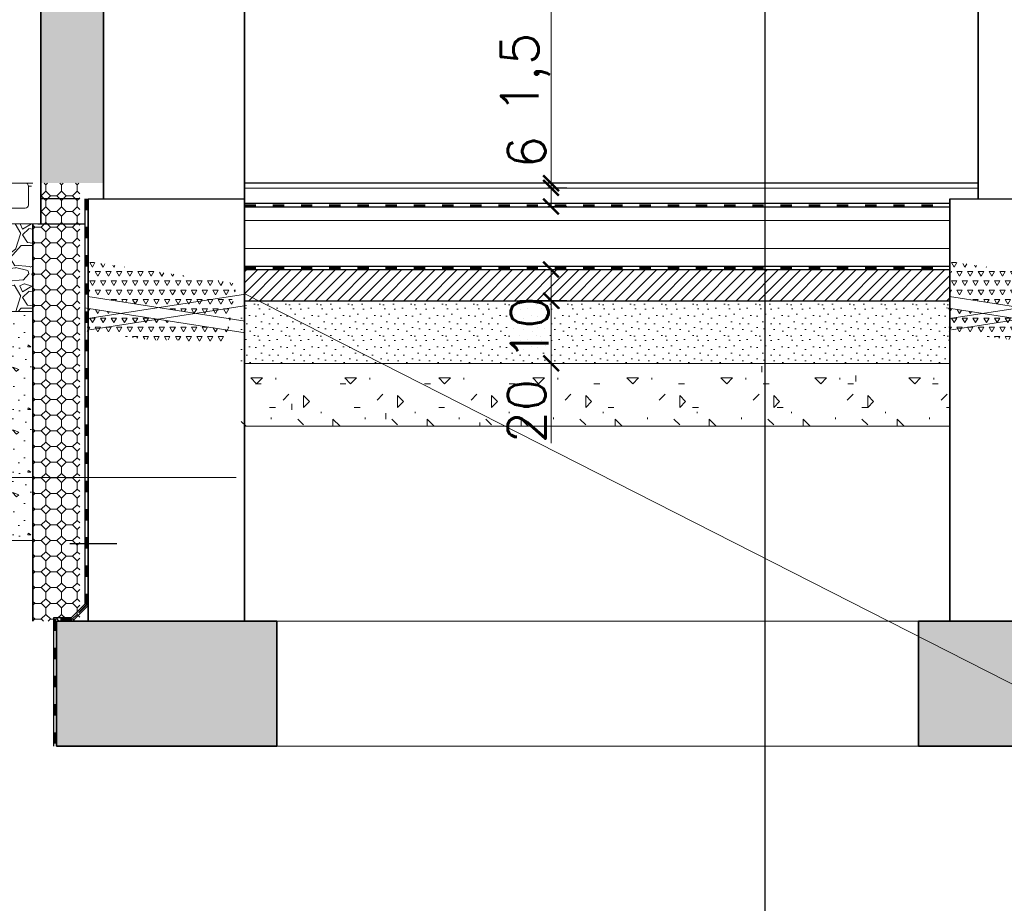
# Model space of a CAD drawing. Header units: millimetres. Extents: x -740 to 33545, y 5178 to 22494.
# Tile 212 of 250: x 12284 to 12598, y 12899 to 13181. Entities that reach past the tile are written whole.
import ezdxf
from ezdxf.lldxf.tags import DXFTag

# ---------------------------------------------------------------- set-up
doc = ezdxf.new("R2010")
doc.units = ezdxf.units.MM
doc.header["$MEASUREMENT"] = 0
doc.linetypes.add('ACAD_ISO03W100', pattern=[30, 12, -18])
doc.layers.get('Defpoints').update_dxf_attribs({"color": 252})
doc.layers.add('a3', color=252, linetype='Continuous', lineweight=30, plot=False)
for name, color, linetype, lineweight in [('A_istniejÄ…ce Ĺ›ciany', 252, 'Continuous', 35), ('A_izolacja', 252, 'Continuous', 9), ('A_l.przekrojowa', 252, 'Continuous', 30), ('A_l.widokowa', 252, 'Continuous', 18), ('A_Ĺ›ciany', 252, 'Continuous', 35), ('IZOLACJA', 252, 'ACAD_ISO03W100', 40), ('l. przekrojowa', 252, 'Continuous', 30), ('l.przerywana', 252, 'ICAD_ISO03W100', 5), ('l.widokowa', 252, 'Continuous', 15), ('l.wypeĹ‚nien', 252, 'Continuous', 5), ('l.wypeĹ‚nieĹ„', 252, 'Continuous', 5), ('linia opisowa', 252, 'Continuous', 9), ('Rd wypeĹ‚nienia', 252, 'Continuous', 18), ('wymiarowanie', 252, 'Continuous', 9)]:
    doc.layers.add(name, color=color, linetype=linetype, lineweight=lineweight)
doc.styles.add('styl2', font='simplex.shx')
doc.linetypes.add('BATTING', pattern='A,0.00254,-2.54,[134,ltypeshp.shx,S=2.54,R=0,X=-2.54,Y=0],-5.08,[134,ltypeshp.shx,S=2.54,R=180,X=2.54,Y=0],-2.54', length=10.16254)
tags = doc.linetypes.add('ICAD_ISO03W100', pattern=[30, 12, -18]).pattern_tags.tags
tags[6:7] = [DXFTag(74, 4), DXFTag(75, 0), DXFTag(340, '0'), DXFTag(46, 1.0), DXFTag(50, 0.0), DXFTag(44, 0.0), DXFTag(45, 0.0)]
tags[4:5] = [DXFTag(74, 4), DXFTag(75, 0), DXFTag(340, '0'), DXFTag(46, 1.0), DXFTag(50, 0.0), DXFTag(44, 0.0), DXFTag(45, 0.0)]
doc.dimstyles.new('Skala 1-50', dxfattribs={"dimtxt": 12, "dimasz": 5, "dimexe": 1, "dimexo": 1, "dimgap": 1.5, "dimtad": 1, "dimdec": 1, "dimrnd": 0.5, "dimtxsty": 'styl2', "dimblk": 'ARCHTICK', "dimcen": 5, "dimadec": 0, "dimazin": 0, "dimtfac": 1, "dimtdec": 1, "dimtmove": 1, "dimatfit": 3, "dimldrblk": 'ARCHTICK', "dimfxl": 0, "dimlwd": -1, "dimlwe": -1, "dimarcsym": 0})
pattern_1 = [(315, (3412.6273, 1.45), (5.00000155, -1e-15), [2.05061, -5.02046]), (0, (3414.0773, -2e-12), (5, 5), [2.1, -2.9]), (45, (3416.1773, -2e-12), (6e-16, 5.00000155), [2.05061, -5.02046]), (135, (3417.6273, 3.55), (-5.00000155, 6e-16), [2.05061, -5.02046]), (225, (3414.0773, 5), (-1e-15, -5.00000155), [2.05061, -5.02046]), (270, (3412.6273, 3.55), (5, -5), [2.1, -2.9])]
pattern_2 = [(0, (3431.627, 12.8), (0, 20), [0, -20]), (0, (3431.827, 5.8), (0, 20), [0, -20]), (0, (3432.427, 16.6), (0, 20), [0, -20]), (338.1986, (3422.0273, 10.4), (60.0000055, -19.9999982), [2.15406, -105.54924]), (216.8699, (3424.0273, 9.6), (59.9999984, 40.0000025), [1, -99]), (130.6013, (3423.2273, 9), (100.00000842, -119.99998036), [1.8439, -182.54698]), (206.5651, (3416.627, 6.6), (-19.999983, -20.000026), [0.44722, -44.27414]), (326.3099, (3416.227, 6.4), (39.9999912, -20.0000267), [0.72112, -71.38992]), (108.4349, (3416.827, 6), (-19.999968, 40.0000087), [0.63246, -62.6131]), (225, (3429.427, 4.6), (-4e-15, -20.000006), [0.84852, -27.43574]), (0, (3428.827, 4), (20, 20), [1.2, -18.8]), (135, (3430.027, 4), (-20.000006, 2e-15), [0.84852, -27.43574]), (251.5651, (3427.027, 17.4), (19.999968, 40.0000087), [0.63246, -62.6131]), (0, (3426.827, 16.8), (20, 20), [1, -19]), (143.1301, (3427.8273, 16.8), (-59.9999984, 40.0000025), [1, -99]), (213.6901, (3416.427, 17.6), (39.9999912, 20.0000267), [0.72112, -71.38992]), (341.5651, (3415.827, 17.2), (-40.0000087, 19.999968), [1.26492, -61.98064]), (126.8699, (3417.0273, 16.8), (40.0000025, -59.9999984), [1, -99]), (0, (3422.227, 16.8), (0, 20), [0, -20]), (0, (3416.827, 11.6), (0, 20), [0, -20]), (0, (3422.427, 4.2), (0, 20), [0, -20]), (0, (3427.827, 10.4), (0, 20), [0, -20]), (0, (3422.027, 13.8), (0, 20), [0, -20]), (0, (3417.627, 14.4), (0, 20), [0, -20]), (0, (3419.427, 13.2), (0, 20), [0, -20]), (0, (3418.627, 8.4), (0, 20), [0, -20]), (0, (3413.827, 9.2), (0, 20), [0, -20]), (0, (3414.027, 13.8), (0, 20), [0, -20]), (0, (3413.427, 18.2), (0, 20), [0, -20]), (0, (3419.627, 19), (0, 20), [0, -20]), (0, (3424.027, 19.8), (0, 20), [0, -20]), (0, (3431.027, 19), (0, 20), [0, -20]), (0, (3426.227, 12.8), (0, 20), [0, -20]), (0, (3424.227, 16.4), (0, 20), [0, -20]), (0, (3425.827, 6.8), (0, 20), [0, -20]), (0, (3419.827, 5.8), (0, 20), [0, -20]), (0, (3425.827, 1.4), (0, 20), [0, -20]), (0, (3419.227, 2.6), (0, 20), [0, -20]), (0, (3412.827, 2), (0, 20), [0, -20]), (0, (3415.227, 1), (0, 20), [0, -20]), (0, (3415.427, 3.8), (0, 20), [0, -20]), (0, (3428.827, 0.6), (0, 20), [0, -20]), (0, (3431.227, 8.8), (0, 20), [0, -20]), (0, (3430.227, 14.8), (0, 20), [0, -20]), (0, (3421.027, 0.4), (0, 20), [0, -20])]

# ---------------------------------------------------------------- blocks, each defined once
blk = doc.blocks.new('_ArchTick')
at = {"color": 0, "linetype": 'ByBlock', "const_width": 0.15}
blk.add_lwpolyline([(-0.5, -0.5), (0.5, 0.5)], dxfattribs=at)
blk = doc.blocks.new('*D1773')
at = {"layer": 'Defpoints', "color": 0}
for p in [(12256.75, 13360.49), (12287.72, 13360.49), (12268.05, 13129.08)]:
    blk.add_point(p, dxfattribs=at)
at = {"layer": 'wymiarowanie', "color": 0}
for p, q in [((12261.75, 13360.49), (12255.75, 13360.49)), ((12256.75, 13129.08), (12256.75, 13360.49)), ((12261.75, 13129.08), (12255.75, 13129.08))]:
    blk.add_line(p, q, dxfattribs=at)
at = {"layer": 'wymiarowanie', "color": 0, "xscale": 5, "yscale": 5, "zscale": 5}
for p, rotation in [((12256.75, 13360.49), 90), ((12256.75, 13129.08), 270)]:
    blk.add_blockref('_ArchTick', p, dxfattribs=dict(at, rotation=rotation))
at = {"layer": 'wymiarowanie', "color": 0, "insert": (12248.41, 13244.79), "char_height": 12, "attachment_point": 5, "rotation": 90, "style": 'styl2'}
blk.add_mtext('231,5', dxfattribs=at)
blk = doc.blocks.new('*D2445')
at = {"layer": 'Defpoints', "color": 0}
for p in [(12466.55, 13129.08), (12453.82, 13127.58), (12466.55, 13127.58)]:
    blk.add_point(p, dxfattribs=at)
at = {"layer": 'wymiarowanie', "color": 0}
for p, q in [((12453.82, 13129.08), (12453.82, 13175.66)), ((12458.82, 13129.08), (12452.82, 13129.08)), ((12453.82, 13129.08), (12453.82, 13127.58)), ((12458.82, 13127.58), (12452.82, 13127.58))]:
    blk.add_line(p, q, dxfattribs=at)
at = {"layer": 'wymiarowanie', "color": 0, "xscale": 5, "yscale": 5, "zscale": 5}
for p, rotation in [((12453.82, 13129.08), 270), ((12453.82, 13127.58), 90)]:
    blk.add_blockref('_ArchTick', p, dxfattribs=dict(at, rotation=rotation))
at = {"layer": 'wymiarowanie', "color": 0, "insert": (12445.63, 13164.16), "char_height": 12, "attachment_point": 5, "rotation": 90, "style": 'styl2'}
blk.add_mtext('1,5', dxfattribs=at)
blk = doc.blocks.new('*D2446')
at = {"layer": 'Defpoints', "color": 0}
for p in [(12466.55, 13127.58), (12453.82, 13121.57), (12468.72, 13121.57)]:
    blk.add_point(p, dxfattribs=at)
at = {"layer": 'wymiarowanie', "color": 0}
for p, q in [((12453.82, 13127.58), (12453.82, 13144.16)), ((12458.82, 13127.58), (12452.82, 13127.58)), ((12453.82, 13127.58), (12453.82, 13121.57)), ((12458.82, 13121.57), (12452.82, 13121.57))]:
    blk.add_line(p, q, dxfattribs=at)
at = {"layer": 'wymiarowanie', "color": 0, "xscale": 5, "yscale": 5, "zscale": 5}
for p, rotation in [((12453.82, 13127.58), 90), ((12453.82, 13121.57), 270)]:
    blk.add_blockref('_ArchTick', p, dxfattribs=dict(at, rotation=rotation))
at = {"layer": 'wymiarowanie', "color": 0, "insert": (12446.02, 13138.96), "char_height": 12, "attachment_point": 5, "rotation": 90, "style": 'styl2'}
blk.add_mtext('6', dxfattribs=at)
blk = doc.blocks.new('*D2447')
at = {"layer": 'Defpoints', "color": 0}
for p in [(12469.97, 13101.53), (12453.82, 13091.57), (12470.46, 13091.57)]:
    blk.add_point(p, dxfattribs=at)
at = {"layer": 'wymiarowanie', "color": 0}
for p, q in [((12458.82, 13101.53), (12452.82, 13101.53)), ((12453.82, 13101.53), (12453.82, 13091.57)), ((12458.82, 13091.57), (12452.82, 13091.57))]:
    blk.add_line(p, q, dxfattribs=at)
at = {"layer": 'wymiarowanie', "color": 0, "xscale": 5, "yscale": 5, "zscale": 5}
for p, rotation in [((12453.82, 13101.53), 90), ((12453.82, 13091.57), 270)]:
    blk.add_blockref('_ArchTick', p, dxfattribs=dict(at, rotation=rotation))
at = {"layer": 'wymiarowanie', "color": 0, "insert": (12446.96, 13082.63), "char_height": 12, "attachment_point": 5, "rotation": 90, "style": 'styl2'}
blk.add_mtext('10', dxfattribs=at)
blk = doc.blocks.new('*D2448')
at = {"layer": 'Defpoints', "color": 0}
for p in [(12434.21, 13091.57), (12434.21, 13071.57), (12453.82, 13071.57)]:
    blk.add_point(p, dxfattribs=at)
at = {"layer": 'wymiarowanie', "color": 0}
for p, q in [((12443.82, 13091.57), (12454.82, 13091.57)), ((12453.82, 13091.57), (12453.82, 13071.57)), ((12443.82, 13071.57), (12454.82, 13071.57)), ((12453.82, 13071.57), (12453.82, 13046.1))]:
    blk.add_line(p, q, dxfattribs=at)
at = {"layer": 'wymiarowanie', "color": 0, "xscale": 5, "yscale": 5, "zscale": 5}
for p, rotation in [((12453.82, 13091.57), 90), ((12453.82, 13071.57), 270)]:
    blk.add_blockref('_ArchTick', p, dxfattribs=dict(at, rotation=rotation))
at = {"layer": 'wymiarowanie', "color": 0, "insert": (12446.02, 13056.33), "char_height": 12, "attachment_point": 5, "rotation": 90, "style": 'styl2'}
blk.add_mtext('20', dxfattribs=at)
blk = doc.blocks.new('*D2449')
at = {"layer": 'Defpoints', "color": 0}
for p in [(12453.82, 13364.08), (12473.05, 13364.08), (12466.55, 13129)]:
    blk.add_point(p, dxfattribs=at)
at = {"layer": 'wymiarowanie', "color": 0}
for p, q in [((12458.82, 13364.08), (12452.82, 13364.08)), ((12453.82, 13129), (12453.82, 13364.08)), ((12458.82, 13129), (12452.82, 13129))]:
    blk.add_line(p, q, dxfattribs=at)
at = {"layer": 'wymiarowanie', "color": 0, "xscale": 5, "yscale": 5, "zscale": 5}
for p, rotation in [((12453.82, 13364.08), 90), ((12453.82, 13129), 270)]:
    blk.add_blockref('_ArchTick', p, dxfattribs=dict(at, rotation=rotation))
at = {"layer": 'wymiarowanie', "color": 0, "insert": (12446.02, 13246.54), "char_height": 12, "attachment_point": 5, "rotation": 90, "style": 'styl2'}
blk.add_mtext('235', dxfattribs=at)

msp = doc.modelspace()

# ---------------------------------------------------------------- hatches: boundary and pattern name
for points in [[(12296.02, 12989.34), (12296.02, 12949.49), (12366.31, 12949.49), (12366.31, 12989.34)], [(12571.02, 12989.34), (12571.02, 12949.49), (12641.31, 12949.49), (12641.31, 12989.34)]]:
    msp.add_hatch(color=256).paths.add_polyline_path(points)
at = {"layer": 'l.wypeĹ‚nien'}
h = msp.add_hatch(dxfattribs=at)
h.set_pattern_fill('OCTAGON', color=256, scale=5, style=0)
h.set_pattern_definition(pattern_1)
h.paths.add_polyline_path([(12288.45, 13088.08), (12288.45, 13035.15), (12303.45, 13035.15), (12303.45, 13116.08), (12291.05, 13116.08), (12288.45, 13116.08)])
h.paths.add_polyline_path([(12288.45, 13015.1), (12288.45, 12989.34), (12303.45, 12989.34), (12303.45, 13035.15), (12288.45, 13035.15)])
h.paths.add_polyline_path([(12303.45, 13116.08), (12303.45, 13129.08), (12291.05, 13129.08), (12291.05, 13116.08)])
h = msp.add_hatch(dxfattribs=at)
h.set_pattern_fill('GRAVL1', color=256, scale=20, style=0)
h.set_pattern_definition([(228.0128, (3427.0273, 20), (-159.99996464, -180.00002683), [2.69072, -266.38176]), (184.9697, (3425.2273, 18), (240.00002103, 19.99982614), [4.61736, -457.1185]), (132.5104, (3420.6273, 17.6), (199.99981437, -220.00017348), [3.25576, -322.32064]), (267.2737, (3412.8273, 12.6), (19.999920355, 400.0000059), [4.20476, -416.27116]), (292.8337, (3412.6273, 8.4), (-100.00019811, 239.999928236), [4.1231, -408.18746]), (357.2737, (3414.2273, 4.6), (-400.0000059, 19.999920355), [4.20476, -416.27116]), (37.6942, (3418.42726, 4.4), (-260.000146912, -199.999808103), [5.56058, -550.49698]), (72.2553, (3422.82726, 7.8), (140.000215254, 439.999924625), [5.24976, -519.72642]), (121.4296, (3424.4273, 12.8), (-160.000164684, 259.99990073), [4.219, -417.68146]), (175.2364, (3422.2273, 16.4), (220.00001893, -19.99983065), [4.81664, -236.01526]), (222.3974, (3417.42726, 16.8), (-240.000147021, -219.99984164), [6.22896, -616.6675]), (138.8141, (3432.6273, 12.4), (-140.00005894, 119.99994627), [2.12602, -210.47688]), (171.4692, (3431.0273, 13.8), (259.999965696, -40.0001582), [4.04474, -400.43022]), (225, (3427.027, 14.4), (-4e-15, -20.000006), [2.82842, -25.45584]), (203.1986, (3425.6273, 16.8), (99.9999946, 40.0000265), [1.52316, -150.7923]), (291.8014, (3424.2273, 16.2), (-19.9999982, 60.0000055), [2.15406, -105.54924]), (30.9638, (3425.0273, 14.2), (59.99996045, 40.0000497), [3.49858, -113.12046]), (161.5651, (3428.027, 16), (40.0000087, -19.999968), [2.52982, -60.71574]), (16.3895, (3412.6273, 16.2), (200.00004397, 59.9998542), [3.544, -350.8569]), (70.3462, (3416.0273, 17.2), (-79.99990495, -220.00004271), [2.97322, -294.34816]), (293.1986, (3428.0273, 20), (-40.0000265, 99.9999946), [3.0463, -149.26916]), (343.6105, (3429.2273, 17.2), (-200.00004397, 59.9998542), [3.544, -350.8569]), (339.444, (3412.6273, 3.8), (-100.0000369, 39.99991993), [3.4176, -167.46248]), (294.7751, (3415.8273, 2.6), (-99.99984378, 220.00006844), [2.86356, -283.49286]), (66.8014, (3428.2273, -2e-12), (40.0000265, 99.9999946), [3.0463, -149.26916]), (17.354, (3429.4273, 2.8), (-260.00004038, -79.999890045), [3.35262, -331.90848]), (69.444, (3418.4273, -2e-12), (-39.99991993, -100.0000369), [1.7088, -169.17128]), (101.3099, (3427.0273, -2e-12), (-19.9999526, 80.000015), [1.0198, -100.96058]), (165.9638, (3426.8273, 1), (60.0000109, -19.9999611), [4.1231, -78.339]), (186.009, (3422.8273, 2), (199.99999502, 19.99998635), [3.821, -378.27846]), (303.6901, (3425.027, 12.4), (-20.0000267, 39.9999912), [2.88444, -69.22658]), (353.1572, (3426.62726, 10), (339.99998731, -40.00015996), [5.03588, -498.55126]), (60.9454, (3431.6273, 9.4), (-80.00000054, -140.0000077), [2.05912, -203.85348]), (90, (3432.627, 11.2), (-20, 20), [1.2, -18.8]), (120.2564, (3422.4273, 2.6), (79.99989774, -140.00004912), [2.77848, -275.0704]), (48.0128, (3421.0273, 5), (159.99996464, 180.00002683), [5.38144, -263.69104]), (0, (3424.627, 9), (20, 20), [5.2, -14.8]), (325.3048, (3429.8273, 9), (-199.99988518, 140.00017219), [3.16228, -313.06548]), (254.0546, (3432.4273, 7.2), (-19.9999978, -80.00000253), [2.91204, -142.69016]), (207.646, (3431.62726, 4.4), (-379.999916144, -200.000154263), [4.7413, -469.38948]), (175.4261, (3427.42726, 2.2), (-260.000011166, 19.999896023), [5.01598, -496.58148])])
h.paths.add_polyline_path([(12288.45, 13088.08), (12147.09, 13088.08), (12147.09, 13116.08), (12288.45, 13116.08)])
h = msp.add_hatch(dxfattribs=at)
h.set_pattern_fill('ANSI31', color=256, scale=20, style=0)
h.set_pattern_definition([(45, (-2378.156, 0), (-1.76776695, 1.76776695), [])])
h.paths.add_polyline_path([(12631.05, 13091.49), (12962.5, 13091.49), (12962.5, 13092.86), (12962.5, 13101.46), (12631.05, 13101.46), (12631.05, 13093.64)])
h.paths.add_polyline_path([(13012.61, 13091.49), (13304.73, 13091.49), (13304.73, 13092.86), (13304.73, 13101.46), (13012.61, 13101.46), (13012.61, 13093.67)])
h.paths.add_polyline_path([(12356.05, 13091.49), (12581.11, 13091.49), (12581.11, 13092.86), (12581.11, 13101.46), (12356.05, 13101.46), (12356.05, 13093.64)])
h = msp.add_hatch(dxfattribs=at)
h.set_pattern_fill('STIPPLE', color=256, scale=10, style=0)
h.set_pattern_definition([(0, (0.4, 0.2), (0, 10), [0, -10]), (0, (3.6, 0.4), (0, 10), [0, -10]), (0, (1.8, 2.6), (0, 10), [0, -10]), (0, (4, 4.2), (0, 10), [0, -10]), (0, (1.4, 4.8), (0, 10), [0, -10]), (0, (2.2, 7.2), (0, 10), [0, -10]), (0, (0.8, 9), (0, 10), [0, -10]), (0, (4, 8.8), (0, 10), [0, -10]), (0, (6.4, 9.2), (0, 10), [0, -10]), (0, (7.6, 6.8), (0, 10), [0, -10]), (0, (9.6, 6.6), (0, 10), [0, -10]), (0, (9.6, 3), (0, 10), [0, -10]), (0, (7.8, 1.8), (0, 10), [0, -10]), (0, (5, 2.4), (0, 10), [0, -10]), (0, (6.8, 4.2), (0, 10), [0, -10]), (0, (5, 6), (0, 10), [0, -10]), (0, (9.2, 0.4), (0, 10), [0, -10])])
h.paths.add_polyline_path([(12581.11, 13071.49), (12354.98, 13071.49), (12354.98, 13091.49), (12581.11, 13091.49)])
h = msp.add_hatch(dxfattribs=at)
h.set_pattern_fill('CONC', color=256, scale=20, style=0)
h.set_pattern_definition(pattern_2)
h.paths.add_polyline_path([(12288.45, 13035.15), (12201.71, 13035.15), (12147.09, 13035.15), (12147.09, 13088.08), (12288.45, 13088.08)])
h = msp.add_hatch(dxfattribs=at)
h.set_pattern_fill('CONCRE', color=256, scale=30, style=0)
h.set_pattern_definition([(0, (3414.22, 0), (30, 30), [3.75, -26.25]), (90, (3414.22, 0), (-30, 30), [3.75, -26.25]), (135, (3417.97, 0), (-30, 2e-15), [5.3033, -37.123107]), (0, (3417.97, 16.875), (30, 30), [3.75, -26.25]), (45, (3419.845, 15), (2e-15, 30), [2.65165, -39.774756]), (135, (3419.845, 15), (-30, 2e-15), [2.65165, -39.774756]), (0, (3429.22, 24.375), (30, 30), [5.3033, -24.6967]), (45, (3429.22, 24.375), (2e-15, 30), [3.75, -38.67641]), (135, (3434.523, 24.375), (-30, 2e-15), [3.75, -38.67641]), (90, (3434.845, 7.5), (-30, 30), [3.75, -26.25]), (45, (3434.845, 7.5), (2e-15, 30), [2.65165, -39.774756]), (135, (3436.72, 9.375), (-30, 2e-15), [2.65165, -39.774756]), (0, (3417.97, 7.5), (30, 30), [1.875, -25.125]), (0, (3440.47, 15), (30, 30), [1.875, -25.125]), (90, (3431.095, 18.75), (-30, 30), [1.875, -25.125]), (135, (3434.845, 1.875), (-30, 2e-15), [2.65165, -39.774756]), (135, (3421.72, 22.5), (-30, 2e-15), [2.65165, -39.774756]), (45, (3428.282, 9.844), (2e-15, 30), [2.65165, -39.774756]), (90, (3424.532, 3.75), (-30, 30), [0.46875, -29.53125]), (90, (3425.938, 16.406), (-30, 30), [0.46875, -29.53125]), (90, (3440, 21.562), (-30, 30), [0.46875, -29.53125]), (90, (3440.47, 5.625), (-30, 30), [0.46875, -29.53125])])
h.paths.add_polyline_path([(12581.11, 13051.49), (12354.98, 13051.49), (12354.98, 13071.49), (12581.11, 13071.49)])
h = msp.add_hatch(dxfattribs=at)
h.set_pattern_fill('CONC', color=256, scale=20, style=0)
h.set_pattern_definition(pattern_2)
h.paths.add_polyline_path([(12201.71, 13035.15), (12288.45, 13035.15), (12288.45, 13015.1), (12208.99, 13015.1), (12208.99, 13027.87), (12201.71, 13027.87)])
at = {"layer": 'l.wypeĹ‚nieĹ„'}
h = msp.add_hatch(dxfattribs=at)
h.set_pattern_fill('OCTAGON', color=256, scale=5, style=0)
h.set_pattern_definition(pattern_1)
h.paths.add_polyline_path([(12291.05, 13129.08), (12303.45, 13129.08), (12311.05, 13129.08), (12311.05, 13292.89), (12291.05, 13292.89)])
h.paths.add_polyline_path([(12311.05, 13292.89), (12291.05, 13292.89), (12291.05, 13360.49), (12311.05, 13360.49)])
at = {"layer": 'Rd wypeĹ‚nienia'}
h = msp.add_hatch(dxfattribs=at)
h.set_pattern_fill('TRIANG', color=256, scale=0.358686, style=0)
h.set_pattern_definition([(60, (10013.2977, 12182.1247), (-1.7082405, 2.95876), [1.708241, -1.708241]), (120, (10013.2977, 12182.1247), (-3.4164816, 4e-07), [1.708241, -1.708241]), (0, (10012.4436, 12183.604), (1.708241, 2.9587597), [1.708241, -1.708241])])
h.paths.add_polyline_path([(12335.75, 13098.33), (12335.84, 13099.64), (12315.44, 13102.68), (12314.34, 13102.66), (12312.9, 13102.64), (12311.47, 13102.65), (12310.03, 13102.7), (12308.6, 13102.65), (12307.16, 13102.59), (12306.54, 13102.51), (12306.18, 13093.41), (12307.16, 13093.49), (12308.6, 13093.49), (12310.03, 13093.45), (12311.47, 13093.36), (12312.9, 13093.34), (12314.34, 13093.34), (12315.77, 13093.32), (12317.21, 13093.22), (12318.64, 13093.22), (12320.08, 13093.34), (12321.51, 13093.44), (12322.94, 13093.37), (12324.38, 13093.34), (12325.81, 13093.34), (12327.25, 13093.34), (12328.68, 13093.34), (12330.12, 13093.38), (12331.55, 13093.48), (12332.99, 13093.38), (12334.42, 13093.34), (12335.14, 13093.34, 0.414214), (12335.86, 13094.06), (12335.83, 13095.47), (12335.82, 13096.9)])
h.paths.add_polyline_path([(12306.6, 13104), (12306.58, 13102.52), (12307.16, 13102.59), (12308.6, 13102.65), (12310.03, 13102.7), (12311.47, 13102.65), (12312.9, 13102.64), (12314.34, 13102.66), (12315.44, 13102.68)])
h.paths.add_polyline_path([(12353.54, 13097), (12338.77, 13099.21), (12338.78, 13098.33), (12338.74, 13096.9), (12338.73, 13095.47, 0.414214), (12340.16, 13094.03), (12341.6, 13094.1), (12343.03, 13094.06), (12344.47, 13094.07), (12345.92, 13094.08), (12347.39, 13094.2), (12348.81, 13094.17), (12350.29, 13094.22), (12351.66, 13094.07), (12353.01, 13094.03)])
h.paths.add_polyline_path([(12352.98, 13093.86), (12353.01, 13094.03), (12351.66, 13094.07), (12350.29, 13094.22), (12348.81, 13094.17), (12347.39, 13094.2), (12345.92, 13094.08), (12344.47, 13094.07), (12343.03, 13094.06), (12341.6, 13094.1), (12340.16, 13094.03, -0.419775), (12338.73, 13095.49), (12338.74, 13096.9), (12338.78, 13098.33), (12338.77, 13099.21), (12335.84, 13099.64), (12335.75, 13098.33), (12335.82, 13096.9), (12335.83, 13095.47), (12335.86, 13094.09, -0.426186), (12335.14, 13093.34), (12334.42, 13093.34), (12332.99, 13093.38), (12331.55, 13093.48), (12330.12, 13093.38), (12328.68, 13093.34), (12327.25, 13093.34), (12325.81, 13093.34), (12324.38, 13093.34), (12322.94, 13093.37), (12321.51, 13093.44), (12320.08, 13093.34), (12318.64, 13093.22), (12317.21, 13093.22), (12315.77, 13093.32), (12314.34, 13093.34), (12312.9, 13093.34), (12311.47, 13093.36), (12310.03, 13093.45), (12308.6, 13093.49), (12307.16, 13093.49), (12306.18, 13093.41), (12306.16, 13092.85), (12351.14, 13085.84), (12350.57, 13082.23), (12322.39, 13086.62), (12322.35, 13085.77), (12322.27, 13084.86), (12322.23, 13082.91), (12322.23, 13081.61, 0.411289), (12322.65, 13081.18), (12323.52, 13081.18), (12326, 13081.12), (12329.05, 13081.18), (12332.04, 13081.18), (12336.41, 13081.12), (12339.92, 13081.07), (12343.89, 13081.07), (12346.94, 13081.12), (12349.47, 13081.18), (12350.68, 13081.12), (12352.49, 13091.15, -0.478437)])
h.paths.add_polyline_path([(12319.95, 13086.14), (12319.93, 13087), (12306.01, 13089.17), (12305.72, 13081.76), (12326.72, 13078.94), (12327.97, 13078.97), (12329.4, 13078.97), (12330.84, 13078.99), (12332.27, 13079.06), (12333.71, 13078.99), (12335.14, 13078.97, -0.397704), (12336.57, 13077.61), (12339.5, 13077.22, -0.332775), (12340.88, 13078.25), (12342.34, 13078.27), (12343.85, 13078.36), (12345.24, 13078.45), (12346.66, 13078.45), (12348.16, 13078.38), (12349.48, 13078.33), (12350.13, 13078.05), (12350.68, 13081.12), (12349.47, 13081.18), (12346.94, 13081.12), (12343.89, 13081.07), (12339.92, 13081.07), (12336.41, 13081.12), (12332.04, 13081.18), (12329.05, 13081.18), (12326, 13081.12), (12323.52, 13081.18), (12322.66, 13081.18, -0.415465), (12322.23, 13081.61), (12322.23, 13082.91), (12322.27, 13084.86), (12322.35, 13085.77), (12322.39, 13086.62), (12319.93, 13087), (12319.95, 13086.14), (12320.05, 13084.7), (12320.08, 13083.27), (12320.08, 13082.55, -0.414214), (12319.36, 13081.84, 0.414214), (12320.08, 13082.55), (12320.08, 13083.27), (12320.05, 13084.7)])
h = msp.add_hatch(dxfattribs=at)
h.set_pattern_fill('TRIANG', color=256, scale=0.358686, style=0)
h.set_pattern_definition([(60, (10288.2977, 12182.1247), (-1.7082405, 2.95876), [1.708241, -1.708241]), (120, (10288.2977, 12182.1247), (-3.4164816, 4e-07), [1.708241, -1.708241]), (0, (10287.4436, 12183.604), (1.708241, 2.9587597), [1.708241, -1.708241])])
h.paths.add_polyline_path([(12610.75, 13098.33), (12610.84, 13099.64), (12590.44, 13102.68), (12589.34, 13102.66), (12587.9, 13102.64), (12586.47, 13102.65), (12585.03, 13102.7), (12583.6, 13102.65), (12582.16, 13102.59), (12581.54, 13102.51), (12581.18, 13093.41), (12582.16, 13093.49), (12583.6, 13093.49), (12585.03, 13093.45), (12586.47, 13093.36), (12587.9, 13093.34), (12589.34, 13093.34), (12590.77, 13093.32), (12592.21, 13093.22), (12593.64, 13093.22), (12595.08, 13093.34), (12596.51, 13093.44), (12597.94, 13093.37), (12599.38, 13093.34), (12600.81, 13093.34), (12602.25, 13093.34), (12603.68, 13093.34), (12605.12, 13093.38), (12606.55, 13093.48), (12607.99, 13093.38), (12609.42, 13093.34), (12610.14, 13093.34, 0.414214), (12610.86, 13094.06), (12610.83, 13095.47), (12610.82, 13096.9)])
h.paths.add_polyline_path([(12581.6, 13104), (12581.58, 13102.52), (12582.16, 13102.59), (12583.6, 13102.65), (12585.03, 13102.7), (12586.47, 13102.65), (12587.9, 13102.64), (12589.34, 13102.66), (12590.44, 13102.68)])
h.paths.add_polyline_path([(12628.54, 13097), (12613.77, 13099.21), (12613.78, 13098.33), (12613.74, 13096.9), (12613.73, 13095.47, 0.414214), (12615.16, 13094.03), (12616.6, 13094.1), (12618.03, 13094.06), (12619.47, 13094.07), (12620.92, 13094.08), (12622.39, 13094.2), (12623.81, 13094.17), (12625.29, 13094.22), (12626.66, 13094.07), (12628.01, 13094.03)])
h.paths.add_polyline_path([(12627.98, 13093.86), (12628.01, 13094.03), (12626.66, 13094.07), (12625.29, 13094.22), (12623.81, 13094.17), (12622.39, 13094.2), (12620.92, 13094.08), (12619.47, 13094.07), (12618.03, 13094.06), (12616.6, 13094.1), (12615.16, 13094.03, -0.419775), (12613.73, 13095.49), (12613.74, 13096.9), (12613.78, 13098.33), (12613.77, 13099.21), (12610.84, 13099.64), (12610.75, 13098.33), (12610.82, 13096.9), (12610.83, 13095.47), (12610.86, 13094.09, -0.426186), (12610.14, 13093.34), (12609.42, 13093.34), (12607.99, 13093.38), (12606.55, 13093.48), (12605.12, 13093.38), (12603.68, 13093.34), (12602.25, 13093.34), (12600.81, 13093.34), (12599.38, 13093.34), (12597.94, 13093.37), (12596.51, 13093.44), (12595.08, 13093.34), (12593.64, 13093.22), (12592.21, 13093.22), (12590.77, 13093.32), (12589.34, 13093.34), (12587.9, 13093.34), (12586.47, 13093.36), (12585.03, 13093.45), (12583.6, 13093.49), (12582.16, 13093.49), (12581.18, 13093.41), (12581.16, 13092.85), (12626.14, 13085.84), (12625.57, 13082.23), (12597.39, 13086.62), (12597.35, 13085.77), (12597.27, 13084.86), (12597.23, 13082.91), (12597.23, 13081.61, 0.411289), (12597.65, 13081.18), (12598.52, 13081.18), (12601, 13081.12), (12604.05, 13081.18), (12607.04, 13081.18), (12611.41, 13081.12), (12614.92, 13081.07), (12618.89, 13081.07), (12621.94, 13081.12), (12624.47, 13081.18), (12625.68, 13081.12), (12627.49, 13091.15, -0.478437)])
h.paths.add_polyline_path([(12594.95, 13086.14), (12594.93, 13087), (12581.01, 13089.17), (12580.72, 13081.76), (12601.72, 13078.94), (12602.97, 13078.97), (12604.4, 13078.97), (12605.84, 13078.99), (12607.27, 13079.06), (12608.71, 13078.99), (12610.14, 13078.97, -0.397704), (12611.57, 13077.61), (12614.5, 13077.22, -0.332775), (12615.88, 13078.25), (12617.34, 13078.27), (12618.85, 13078.36), (12620.24, 13078.45), (12621.66, 13078.45), (12623.16, 13078.38), (12624.48, 13078.33), (12625.13, 13078.05), (12625.68, 13081.12), (12624.47, 13081.18), (12621.94, 13081.12), (12618.89, 13081.07), (12614.92, 13081.07), (12611.41, 13081.12), (12607.04, 13081.18), (12604.05, 13081.18), (12601, 13081.12), (12598.52, 13081.18), (12597.66, 13081.18, -0.415465), (12597.23, 13081.61), (12597.23, 13082.91), (12597.27, 13084.86), (12597.35, 13085.77), (12597.39, 13086.62), (12594.93, 13087), (12594.95, 13086.14), (12595.05, 13084.7), (12595.08, 13083.27), (12595.08, 13082.55, -0.414214), (12594.36, 13081.84, 0.414214), (12595.08, 13082.55), (12595.08, 13083.27), (12595.05, 13084.7)])

# ---------------------------------------------------------------- linework, layer by layer
at = {"lineweight": 20}
for p, q in [((12356.3, 13093.68, 2.2), (12305.98, 13085.84, 2.2)), ((12305.98, 13092.88, 2.2), (12356.22, 13085.05, 2.2)), ((12631.3, 13093.68, 2.2), (12580.98, 13085.84, 2.2)), ((12580.98, 13092.88, 2.2), (12631.22, 13085.05, 2.2)), ((12304.98, 13089.33, 2.2), (12356.22, 13081.35, 2.2)), ((12356.62, 13090.03, 2.2), (12306.55, 13082.23, 2.2)), ((12579.98, 13089.33, 2.2), (12631.22, 13081.35, 2.2)), ((12631.62, 13090.03, 2.2), (12581.55, 13082.23, 2.2))]:
    msp.add_line(p, q, dxfattribs=at)
at = {"linetype": 'Continuous', "lineweight": 15}
for points in [[(12296.02, 12989.34), (12356.05, 12989.34), (12356.05, 12989.34)], [(12571.02, 12989.34), (12631.05, 12989.34), (12631.05, 12989.34)]]:
    msp.add_lwpolyline(points, dxfattribs=at)
at = {"layer": 'a3'}
msp.add_lwpolyline([(14622.07, 12610.78), (14622.07, 14095.78), (12522.07, 14095.78), (12522.07, 12610.78), (14622.07, 12610.78)], dxfattribs=at)
at = {"layer": 'A_istniejÄ…ce Ĺ›ciany'}
for points in [[(12311.05, 13364.08), (12311.05, 13124.08)], [(12356.05, 13129.08), (12356.05, 13364.08)], [(12590.05, 13364.08), (12590.05, 13124.08)]]:
    msp.add_lwpolyline(points, dxfattribs=at)
at = {"layer": 'A_istniejÄ…ce Ĺ›ciany', "linetype": 'Continuous'}
for points in [[(12356.05, 12989.34), (12356.05, 13129.08), (12356.05, 13129.08)], [(12306.11, 12989.34), (12306.11, 13124.08)], [(12581.11, 12989.34), (12581.11, 13124.08)], [(12296.02, 12949.49), (12296.02, 12989.34), (12296.02, 12989.34)], [(12296.02, 12989.34), (12366.31, 12989.34), (12366.31, 12989.34)], [(12366.31, 12989.34), (12366.31, 12949.49), (12366.31, 12949.49)], [(12571.02, 12949.49), (12571.02, 12989.34), (12571.02, 12989.34)], [(12571.02, 12989.34), (12641.31, 12989.34), (12641.31, 12989.34)], [(12296.02, 12949.49), (12366.31, 12949.49), (12366.31, 12949.49)], [(12571.02, 12949.49), (12641.31, 12949.49), (12641.31, 12949.49)]]:
    msp.add_lwpolyline(points, dxfattribs=at)
at = {"layer": 'A_izolacja', "linetype": 'Continuous', "lineweight": 35}
for points in [[(12291.05, 13116.08), (12291.05, 13360.49)], [(12288.45, 12989.34), (12288.45, 13116.08)]]:
    msp.add_lwpolyline(points, dxfattribs=at)
at = {"layer": 'A_l.przekrojowa'}
for p, q in [((12305.11, 13124.08), (12305.11, 12994.76)), ((12581.11, 13102.49), (12356.05, 13102.49)), ((12356.05, 13101.46, 0), (12581.11, 13101.46, 0)), ((12305.11, 12994.76, 0), (12300.7, 12990.34, 0)), ((12300.7, 12990.34, 0), (12295.04, 12990.34, 0)), ((12295.04, 12990.34, 0), (12295.04, 12949.49, 0))]:
    msp.add_line(p, q, dxfattribs=at)
at = {"layer": 'A_l.przekrojowa', "ltscale": 0.3}
for p, q in [((12581.11, 13122.52, 0), (12356.05, 13122.52, 0)), ((12356.05, 13121.49), (12581.11, 13121.49)), ((12356.05, 13091.49), (12581.11, 13091.49))]:
    msp.add_line(p, q, dxfattribs=at)
at = {"layer": 'A_l.przekrojowa'}
msp.add_lwpolyline([(12590.05, 13129.01), (12356.05, 13129.01)], dxfattribs=at)
at = {"layer": 'A_l.widokowa'}
msp.add_line((12356.05, 13127.5), (12590.05, 13127.5), dxfattribs=at)
msp.add_line((12356.05, 13127.5), (12590.05, 13127.5), dxfattribs=at)
at = {"layer": 'A_l.widokowa', "ltscale": 0.3}
for p, q in [((12356.05, 13071.49, 0), (12581.11, 13071.49, 0)), ((12356.05, 13051.49, 0), (12581.11, 13051.49, 0))]:
    msp.add_line(p, q, dxfattribs=at)
at = {"layer": 'A_Ĺ›ciany', "ltscale": 5}
msp.add_line((12306.11, 12994.34, 0), (12301.11, 12989.34, 0), dxfattribs=at)
at = {"layer": 'IZOLACJA', "ltscale": 0.3}
for p, q in [((12305.61, 13124.08, 0), (12305.61, 12994.55, 0)), ((12356.05, 13122.02, 0), (12581.11, 13122.02, 0)), ((12356.05, 13101.99), (12581.11, 13101.99)), ((12305.61, 12994.55, 0), (12300.9, 12989.84, 0)), ((12295.54, 12989.84, 0), (12295.54, 12949.49, 0)), ((12300.9, 12989.84, 0), (12295.54, 12989.84, 0))]:
    msp.add_line(p, q, dxfattribs=at)
at = {"layer": 'l. przekrojowa'}
for p, q in [((12306.11, 13124.08), (12356.05, 13124.08)), ((12581.11, 13124.08), (12631.05, 13124.08)), ((12290.04, 13116.08, 0), (12305.04, 13116.08, 0)), ((12300.29, 13014.08), (12315.29, 13014.08))]:
    msp.add_line(p, q, dxfattribs=at)
at = {"layer": 'l. przekrojowa', "linetype": 'Continuous'}
msp.add_lwpolyline([(12303.45, 13124.08), (12291.05, 13124.08)], dxfattribs=at)
at = {"layer": 'l.przerywana', "ltscale": 0.3}
for p, q in [((12288.45, 13129.08), (12147.09, 13129.08)), ((12303.45, 13116.08), (12147.09, 13116.08))]:
    msp.add_line(p, q, dxfattribs=at)
msp.add_lwpolyline([(12296.02, 12989.34), (13364.92, 12989.34), (13364.92, 12949.49), (12296.02, 12949.49)], close=True, dxfattribs=at)
at = {"layer": 'l.widokowa'}
for p, q in [((12147.09, 13116.08), (12288.45, 13116.08)), ((12147.09, 13088.08), (12288.45, 13088.08)), ((12201.71, 13015.1, 0), (12288.45, 13015.1))]:
    msp.add_line(p, q, dxfattribs=at)
at = {"layer": 'l.wypeĹ‚nieĹ„'}
msp.add_line((12287.05, 13128.08), (12288.05, 13128.08), dxfattribs=at)
at = {"layer": 'l.wypeĹ‚nieĹ„', "linetype": 'BATTING', "ltscale": 0.4}
for p, q in [((12356.05, 13117.13), (12581.11, 13117.13)), ((12406.11, 13117.13), (12557.78, 13117.13)), ((12356.05, 13108.16, 0), (12581.11, 13108.16, 0))]:
    msp.add_line(p, q, dxfattribs=at)
at = {"layer": 'l.wypeĹ‚nieĹ„'}
msp.add_lwpolyline([(12276.05, 13121.08), (12286.05, 13121.08, 0.414214), (12287.05, 13122.08), (12287.05, 13128.08, 0.414214), (12286.05, 13129.08), (12276.05, 13129.08, 0.414214), (12275.05, 13128.08), (12275.05, 13122.08, 0.414214)], format="xyb", close=True, dxfattribs=at)
at = {"layer": 'l.wypeĹ‚nieĹ„', "ltscale": 0.3}
msp.add_lwpolyline([(12590.05, 13129), (12356.05, 13129)], dxfattribs=at)
at = {"layer": 'linia opisowa'}
msp.add_lwpolyline([(12353.39, 13035.15), (12185.56, 13035.15)], dxfattribs=at)
at = {"layer": 'wymiarowanie'}
msp.add_line((12356.3, 13093.68, 2.2), (12698.76, 12919.44), dxfattribs=at)

# ---------------------------------------------------------------- texts
at = {"layer": 'wymiarowanie', "insert": (10297.64, 12944.99), "char_height": 12, "width": 621.5287, "attachment_point": 1}
msp.add_mtext('\\pi218.29274;{\\fCentury Gothic|b0|i0|c238|p34;Listwa do boniowania osadzana w pionie gr. 2 cm }', dxfattribs=at)

# ---------------------------------------------------------------- dimensions: what is measured, and where the dimension line sits
at = {"layer": 'wymiarowanie'}
for base, p1, p2, picture, middle in [((12453.82, 13364.08), (12466.55, 13129), (12473.05, 13364.08), '*D2449', (12446.02, 13246.54)), ((12256.75, 13360.49), (12268.05, 13129.08), (12287.72, 13360.49), '*D1773', (12248.41, 13244.79))]:
    dim = msp.add_linear_dim(base=base, p1=p1, p2=p2, angle=90, dimstyle='Skala 1-50', dxfattribs=at)
    dim.commit()
    dim.dimension.update_dxf_attribs({"geometry": picture, "text_midpoint": middle})
for base, p1, p2, picture, middle in [((12453.82, 13127.58), (12466.55, 13129.08), (12466.55, 13127.58), '*D2445', (12453.77, 13164.16)), ((12453.82, 13121.57), (12466.55, 13127.58), (12468.72, 13121.57), '*D2446', (12453.82, 13138.96)), ((12453.82, 13091.57), (12469.97, 13101.53, 0), (12470.46, 13091.57), '*D2447', (12454.76, 13082.63))]:
    dim = msp.add_linear_dim(base=base, p1=p1, p2=p2, angle=90, dimstyle='Skala 1-50', dxfattribs=at)
    dim.commit()
    dim.dimension.update_dxf_attribs({"geometry": picture, "text_midpoint": middle, "dimtype": 160})
dim = msp.add_linear_dim(base=(12453.82, 13071.57), p1=(12434.21, 13091.57), p2=(12434.21, 13071.57, 0), angle=90, dimstyle='Skala 1-50', override={"dimtmove": 0, "dimfxl": 10}, dxfattribs=at)
dim.commit()
dim.dimension.update_dxf_attribs({"geometry": '*D2448', "text_midpoint": (12446.02, 13056.33)})

doc.saveas('drawing.dxf')
